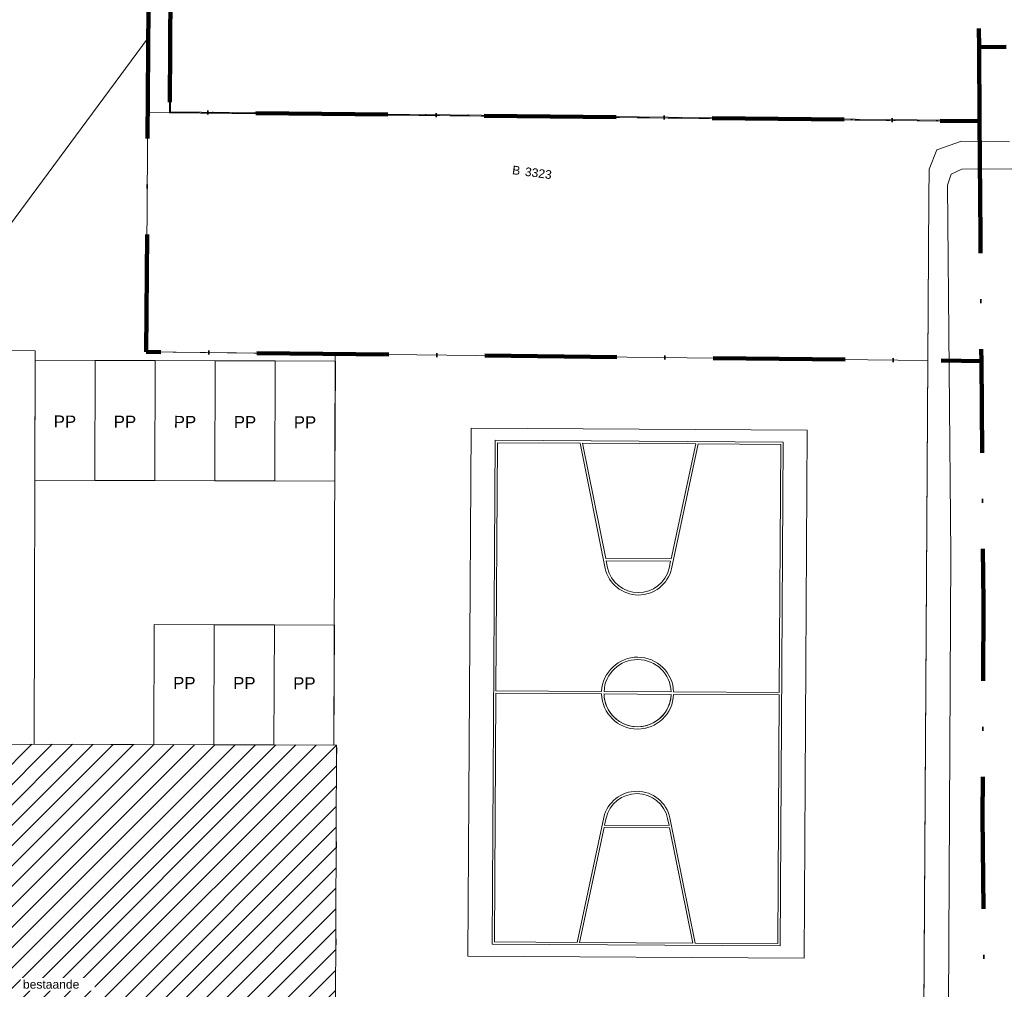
# Model space of a CAD drawing. Header units: millimetres. Extents: x -159785 to 90015, y -49332 to 203345.
# Tile 23 of 28: x -40604 to 403, y 79508 to 119914. Entities that reach past the tile are written whole.
import ezdxf

# ---------------------------------------------------------------- set-up
doc = ezdxf.new("R2010")
doc.units = ezdxf.units.MM
doc.linetypes.add('IMPORT-KG-PERCEEL-SO', pattern=[19000, 5500, -2000, 0, -2000, 5500, -2000, 0, -2000])
for name, color, linetype, lineweight in [('A--L$01A__Algemeen', 7, 'Continuous', 9), ('A--L23__Vloeren', 3, 'Continuous', 9), ('A--L34__BalustradesLeuningen', 1, 'Continuous', 9), ('A--LD30__DetailPenMiddel', 3, 'Continuous', 9), ('A--T$01A__Algemeen', 1, 'Continuous', 13), ('B-WE-KG-GRENS_PERCEEL-G', 30, 'IMPORT-KG-PERCEEL-SO', 25), ('B-WE-KG-GRENS_PERCEEL-S', 150, 'Continuous', 25), ('B-WE-OG-TERREIN_ERF-GV', 10, 'Continuous', 20), ('B-WE-OG-TERREIN_OEVER-GV', 10, 'Continuous', 20), ('B-WE-OG-WATER-GV', 4, 'Continuous', 20), ('Montfoort-BGT_aangepast_dwg', 8, 'Continuous', 9), ('Montfoort-KAD_aangepast_dwg', 8, 'Continuous', 9)]:
    doc.layers.add(name, color=color, linetype=linetype, lineweight=lineweight)
doc.styles.add('Arial', font='arial.ttf', dxfattribs={"height": 360})
doc.styles.add('Arial_2', font='arial.ttf', dxfattribs={"height": 500})

# ---------------------------------------------------------------- blocks, each defined once
blk = doc.blocks.new('Railing - Ø42-V20-00 Riolering')
at = {"layer": 'A--L34__BalustradesLeuningen'}
for start, end in [(180, 360), (360, 144)]:
    blk.add_arc((0, 0), 21, start, end, dxfattribs=at)
blk = doc.blocks.new('Railing - Ø42-V21-00 Riolering')
at = {"layer": 'A--L34__BalustradesLeuningen'}
for start, end in [(360, 144), (299.4075, 360), (216, 240.0979)]:
    blk.add_arc((0, 0), 21, start, end, dxfattribs=at)
blk = doc.blocks.new('Railing - Ø42-V25-00 Riolering')
at = {"layer": 'A--L34__BalustradesLeuningen'}
for start, end in [(360, 144), (216, 360)]:
    blk.add_arc((0, 0), 21, start, end, dxfattribs=at)
blk = doc.blocks.new('Railing - Ø42-V26-00 Riolering')
at = {"layer": 'A--L34__BalustradesLeuningen'}
for start, end in [(360, 144), (216, 360)]:
    blk.add_arc((0, 0), 21, start, end, dxfattribs=at)
blk = doc.blocks.new('Railing - Ø42-V27-00 Riolering')
at = {"layer": 'A--L34__BalustradesLeuningen'}
for start, end in [(360, 144), (216, 360)]:
    blk.add_arc((0, 0), 21, start, end, dxfattribs=at)
blk = doc.blocks.new('Railing - Ø42-V28-00 Riolering')
at = {"layer": 'A--L34__BalustradesLeuningen'}
for start, end in [(360, 144), (216, 360)]:
    blk.add_arc((0, 0), 21, start, end, dxfattribs=at)
blk = doc.blocks.new('Railing - Ø42-V29-00 Riolering')
at = {"layer": 'A--L34__BalustradesLeuningen'}
for start, end in [(360, 144), (216, 360)]:
    blk.add_arc((0, 0), 21, start, end, dxfattribs=at)
blk = doc.blocks.new('Railing - Ø42-V30-00 Riolering')
at = {"layer": 'A--L34__BalustradesLeuningen'}
for start, end in [(360, 144), (216, 360)]:
    blk.add_arc((0, 0), 21, start, end, dxfattribs=at)
blk = doc.blocks.new('Railing - Ø42-2171540-00 Riolering')
at = {"layer": 'A--L34__BalustradesLeuningen'}
for start, end in [(360, 144), (216, 360)]:
    blk.add_arc((0, 0), 21, start, end, dxfattribs=at)
blk = doc.blocks.new('Railing - Railing-2206966-00 Riolering')
at = {"layer": 'A--L34__BalustradesLeuningen'}
for p, q in [((-54307, 153415), (-49012, 110649)), ((-49008, 110655), (-54302, 153416)), ((-48974, 110697), (-54264, 153421)), ((-49012, 110649), (-15502, 114623)), ((-15502, 114628), (-49008, 110655)), ((-15507, 114666), (-48974, 110697)), ((-15502, 114623), (-15502, 114628))]:
    blk.add_line(p, q, dxfattribs=at)
for points, knots in [([(-49008, 110654), (-49008, 110655), (-49007, 110655), (-49006, 110656), (-49006, 110657), (-49005, 110658)], [0.18380965, 0.18380965, 0.18380965, 0.18380965, 0.20833333, 0.22916667, 0.25, 0.25, 0.25, 0.25]), ([(-48980, 110690), (-48979, 110691), (-48979, 110692), (-48978, 110693), (-48977, 110694), (-48976, 110696), (-48975, 110697), (-48974, 110697), (-48974, 110697)], [0.75, 0.75, 0.75, 0.75, 0.7708333, 0.7916667, 0.8333333, 0.875, 0.9166667, 1, 1, 1, 1])]:
    blk.add_open_spline(points, degree=3, knots=knots, dxfattribs=at)
for name, p, rotation in [('Railing - Ø42-2171540-00 Riolering', (-17267, 114436), 96.76254305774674), ('Railing - Ø42-V20-00 Riolering', (-15505, 114645), 96.76254305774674), ('Railing - Ø42-V25-00 Riolering', (-49434, 114236), 7.057695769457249), ('Railing - Ø42-2171540-00 Riolering', (-20792, 114018), 96.76254305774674), ('Railing - Ø42-2171540-00 Riolering', (-19030, 114227), 96.76254305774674), ('Railing - Ø42-2171540-00 Riolering', (-24317, 113600), 96.76254305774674), ('Railing - Ø42-2171540-00 Riolering', (-22555, 113809), 96.76254305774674), ('Railing - Ø42-2171540-00 Riolering', (-27842, 113182), 96.76254305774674), ('Railing - Ø42-2171540-00 Riolering', (-26080, 113391), 96.76254305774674), ('Railing - Ø42-2171540-00 Riolering', (-31367, 112764), 96.76254305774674), ('Railing - Ø42-2171540-00 Riolering', (-29605, 112973), 96.76254305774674), ('Railing - Ø42-V26-00 Riolering', (-49213, 112455), 7.057695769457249), ('Railing - Ø42-2171540-00 Riolering', (-34892, 112346), 96.76254305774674), ('Railing - Ø42-2171540-00 Riolering', (-33130, 112555), 96.76254305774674), ('Railing - Ø42-2171540-00 Riolering', (-38417, 111928), 96.76254305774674), ('Railing - Ø42-2171540-00 Riolering', (-36655, 112137), 96.76254305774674), ('Railing - Ø42-2171540-00 Riolering', (-40180, 111719), 96.76254305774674), ('Railing - Ø42-V29-00 Riolering', (-43705, 111301), 96.76254305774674), ('Railing - Ø42-V30-00 Riolering', (-41942, 111510), 96.76254305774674), ('Railing - Ø42-V27-00 Riolering', (-47230, 110883), 96.76254305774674), ('Railing - Ø42-V28-00 Riolering', (-45467, 111092), 96.76254305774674), ('Railing - Ø42-V21-00 Riolering', (-48993, 110674), 7.057695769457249)]:
    blk.add_blockref(name, p, dxfattribs=dict(rotation=rotation))
blk = doc.blocks.new('kolommen1 - kolommen-2207150-00 Riolering')
at = {"layer": 'A--L$01A__Algemeen'}
h = blk.add_hatch(color=256, dxfattribs=at)
h.paths.add_polyline_path([(-36153, 65225), (-36185, 65473), (-36200, 65471), (-36170, 65239), (-36403, 65208), (-36401, 65193), (-36205, 65218)])
h.paths.add_polyline_path([(-40444, 64682), (-40446, 64697), (-40694, 64665), (-40692, 64650), (-40444, 64682)])
h.paths.add_polyline_path([(-44859, 64123), (-44861, 64139), (-45109, 64107), (-45107, 64092)])
h.paths.add_polyline_path([(-49274, 63565), (-49276, 63580), (-49524, 63548), (-49521, 63533), (-49274, 63565)])
h.paths.add_polyline_path([(-53689, 63006), (-53691, 63021), (-53939, 62990), (-53937, 62975)])
h.paths.add_polyline_path([(-57979, 62463), (-57981, 62478), (-58215, 62449), (-58245, 62682), (-58259, 62680), (-58227, 62432), (-58087, 62450)])
h.paths.add_polyline_path([(-36645, 69119), (-36677, 69367), (-36692, 69365), (-36660, 69117)])
h.paths.add_polyline_path([(-58705, 66328), (-58736, 66576), (-58751, 66574), (-58717, 66326)])
h.paths.add_polyline_path([(-37154, 73137), (-37185, 73385), (-37201, 73383), (-37170, 73135)])
h.paths.add_polyline_path([(-59213, 70346), (-59245, 70594), (-59259, 70592), (-59228, 70344)])
h.paths.add_polyline_path([(-37662, 77155), (-37694, 77403), (-37709, 77401), (-37678, 77153), (-37666, 77154)])
h.paths.add_polyline_path([(-59721, 74364), (-59753, 74612), (-59768, 74610), (-59736, 74362), (-59733, 74362)])
h.paths.add_polyline_path([(-38171, 81172), (-38202, 81421), (-38218, 81418), (-38187, 81170), (-38173, 81172)])
h.paths.add_polyline_path([(-60229, 78382), (-60261, 78630), (-60276, 78628), (-60245, 78380), (-60242, 78380)])
h.paths.add_polyline_path([(-38663, 85069), (-38694, 85317), (-38711, 85315), (-38679, 85067)])
h.paths.add_polyline_path([(-60722, 82280), (-60754, 82528), (-60769, 82526), (-60737, 82278)])
for p, q in [((-38694, 85317), (-38711, 85315)), ((-38663, 85069), (-38694, 85317)), ((-38680, 85067), (-38663, 85069)), ((-60754, 82528), (-60769, 82526)), ((-60769, 82526), (-60737, 82278)), ((-60737, 82278), (-60722, 82280)), ((-38202, 81421), (-38218, 81418)), ((-38171, 81172), (-38202, 81421)), ((-38187, 81170), (-38171, 81172)), ((-60261, 78630), (-60276, 78628)), ((-60276, 78628), (-60245, 78380)), ((-60245, 78380), (-60229, 78382)), ((-37694, 77403), (-37709, 77401)), ((-37662, 77155), (-37694, 77403)), ((-37678, 77153), (-37662, 77155)), ((-59753, 74612), (-59768, 74610)), ((-59768, 74610), (-59736, 74362)), ((-59736, 74362), (-59721, 74364)), ((-37185, 73385), (-37201, 73383)), ((-37154, 73137), (-37185, 73385)), ((-37170, 73135), (-37154, 73137)), ((-59245, 70594), (-59259, 70592)), ((-59259, 70592), (-59228, 70344)), ((-59228, 70344), (-59213, 70346)), ((-36677, 69367), (-36693, 69365)), ((-36645, 69119), (-36677, 69367)), ((-36661, 69117), (-36645, 69119)), ((-58736, 66576), (-58751, 66574)), ((-58751, 66574), (-58719, 66326)), ((-58719, 66326), (-58705, 66328)), ((-36403, 65209), (-36401, 65193)), ((-36401, 65193), (-36153, 65225)), ((-36185, 65473), (-36200, 65471)), ((-36153, 65225), (-36185, 65473)), ((-40694, 64666), (-40692, 64650)), ((-40692, 64650), (-40444, 64682)), ((-40444, 64682), (-40446, 64697)), ((-45109, 64107), (-45107, 64092)), ((-45107, 64092), (-44859, 64123)), ((-44859, 64123), (-44861, 64139)), ((-49522, 63533), (-49274, 63565)), ((-49274, 63565), (-49276, 63580)), ((-49524, 63549), (-49522, 63533)), ((-53939, 62990), (-53937, 62975)), ((-53937, 62975), (-53689, 63006)), ((-53689, 63006), (-53691, 63021)), ((-58244, 62682), (-58259, 62680)), ((-58259, 62680), (-58228, 62432)), ((-58228, 62432), (-57979, 62463)), ((-57979, 62463), (-57981, 62478))]:
    blk.add_line(p, q, dxfattribs=at)
blk = doc.blocks.new('Montfoort-KAD_aangepast_dwg-2079012-00 Riolering')
at = {"layer": 'B-WE-KG-GRENS_PERCEEL-G', "color": 20, "lineweight": 100, "flags": 128}
for points in [[(-35688, 156326), (-34900, 147281), (-18043, 149412), (-18291, 150995), (-15827, 151271), (-14776, 143064), (-14105, 136699), (-13243, 129384), (-12139, 121654), (-11741, 118264), (-15922, 117701)], [(-53663, 153994), (-54285, 153418), (-48993, 110674), (-15505, 114645), (-15922, 117701), (-16162, 119462), (-29663, 117872), (-41798, 116536), (-42919, 125636), (-44885, 140740), (-46638, 154906)], [(-55121, 152643), (-48683, 100642), (-14145, 104737), (-12771, 94786), (-11653, 85925), (-10741, 79324), (-9896, 73379), (-9510, 70144)], [(-15505, 114645), (-14857, 109889), (-14145, 104737)]]:
    blk.add_lwpolyline(points, dxfattribs=at)
at = {"layer": 'B-WE-KG-GRENS_PERCEEL-S', "lineweight": 100, "char_height": 360, "line_spacing_factor": 0.941778, "style": 'Arial'}
for s, insert, width, attachment_point in [('B', (-34208, 110309), 401.06, 3), ('3323', (-34008, 110309), 1339.81, 1)]:
    blk.add_mtext(s, dxfattribs=dict(at, insert=insert, width=width, attachment_point=attachment_point))
blk = doc.blocks.new('Montfoort-BGT_aangepast_dwg-2210655-00 Riolering')
at = {"layer": 'B-WE-OG-TERREIN_ERF-GV', "color": 8, "lineweight": 9, "flags": 128}
blk.add_lwpolyline([(166896, -256633), (170869, -250210), (173063, -247062), (175505, -243034), (178494, -238713), (179992, -236502), (185311, -227085), (186790, -224468), (187750, -222560), (194375, -209407), (204415, -188703), (206302, -184283), (206575, -183592), (206866, -182381), (206983, -181128), (206919, -179870), (206680, -178648), (196478, -139031), (196188, -137879), (196298, -137022), (197205, -136415), (199143, -135927)], dxfattribs=at)
at = {"layer": 'B-WE-OG-TERREIN_OEVER-GV', "color": 8, "lineweight": 9, "flags": 128}
for points in [[(207894, -179224), (201160, -153174), (197098, -138337), (197139, -137849), (197514, -137540), (199527, -136992)], [(199143, -135927), (197205, -136415), (196298, -137022), (196188, -137879), (196478, -139031), (206680, -178648)]]:
    blk.add_lwpolyline(points, dxfattribs=at)
at = {"layer": 'B-WE-OG-WATER-GV', "color": 8, "lineweight": 9, "flags": 128}
blk.add_lwpolyline([(199527, -136992), (197514, -137540), (197139, -137849), (197098, -138337), (201160, -153174), (207894, -179224), (208101, -180639), (208070, -182088), (207799, -183512), (207302, -184852), (198169, -203884), (189030, -222247), (190688, -223074), (190793, -222904), (190938, -223007), (190963, -223023), (195300, -214883), (198303, -209247), (198511, -208858), (202827, -200757), (205045, -196019), (213350, -178277)], dxfattribs=at)

msp = doc.modelspace()

# ---------------------------------------------------------------- hatches: boundary and pattern name
at = {"layer": 'A--L$01A__Algemeen'}
h = msp.add_hatch(dxfattribs=at)
h.set_pattern_fill('FP_23', color=256, style=0, pattern_type=2)
h.set_pattern_definition([(45, (8412.3, 5010), (-424.264, 424.264), [])])
h.paths.add_polyline_path([(-27476, 69350), (-27413, 89684), (-49631, 89753), (-49696, 69419), (-27489, 69350)])
h.paths.add_polyline_path([(-49415, 77679), (-49415, 77679), (-49411, 78978)])
h.paths.add_polyline_path([(-29719, 89527), (-29719, 89527), (-30654, 89530)])
h.paths.add_polyline_path([(-38021, 89553), (-38021, 89553), (-39021, 89556)])
h.paths.add_polyline_path([(-39071, 89556), (-39071, 89556), (-39956, 89559)])
h.paths.add_polyline_path([(-31656, 89583), (-31656, 89583), (-31656, 89684)])

# ---------------------------------------------------------------- linework, layer by layer
at = {"layer": 'A--L23__Vloeren', "color": 9}
for p, q in [((-35024, 158466), (-35330, 106069)), ((-35039, 155943), (-35255, 119155)), ((-35253, 119158), (-50180, 98977)), ((-34369, 116035), (-35271, 116045)), ((-626, 115664), (-620, 114837)), ((-1375, 114845), (-2407, 114490)), ((-620, 114837), (-1375, 114845)), ((-2407, 114490), (-2732, 113689)), ((-2732, 113689), (-2745, 112501)), ((-2745, 112501), (-2990, 71593)), ((-44857, 106174), (-39956, 106120)), ((-40007, 89723), (-39956, 106120)), ((-35330, 106069), (-27463, 105982)), ((-35330, 106069), (-2786, 105711)), ((-27463, 105982), (-27514, 89684)), ((-27464, 105684), (-39958, 105723)), ((-21803, 102892), (-21935, 80893)), ((-21935, 80893), (-21803, 102892)), ((-7803, 102808), (-21803, 102892)), ((-7935, 80809), (-7803, 102808)), ((-7803, 102808), (-7935, 80809)), ((-20806, 102386), (-20932, 81387)), ((-8806, 102314), (-20806, 102386)), ((-20806, 102386), (-8806, 102314)), ((-20769, 91944), (-20707, 102286)), ((-20707, 102286), (-17266, 102265)), ((-17266, 102265), (-20707, 102286)), ((-17266, 102265), (-16218, 97049)), ((-17164, 102264), (-12450, 102236)), ((-12450, 102236), (-17164, 102264)), ((-16199, 97463), (-17164, 102264)), ((-12450, 102236), (-13472, 97446)), ((-13472, 97446), (-12450, 102236)), ((-13459, 97032), (-12348, 102235)), ((-12348, 102235), (-13459, 97032)), ((-12348, 102235), (-8907, 102215)), ((-8907, 102215), (-12348, 102235)), ((-8907, 102215), (-8969, 91873)), ((-8969, 91873), (-8907, 102215)), ((-8932, 81315), (-8806, 102314)), ((-39973, 100723), (-27479, 100684)), ((-13472, 97446), (-16199, 97463)), ((-16199, 97463), (-13472, 97446)), ((-16179, 97362), (-13494, 97346)), ((-13494, 97346), (-16179, 97362)), ((-16120, 97069), (-16179, 97362)), ((-13494, 97346), (-13556, 97054)), ((-13556, 97054), (-13494, 97346)), ((-16120, 97069), (-16120, 97069)), ((-34998, 94708), (-35014, 89708)), ((-27498, 94684), (-34998, 94708)), ((-16368, 91918), (-20769, 91944)), ((-20769, 91944), (-20769, 91944)), ((-20769, 91944), (-16368, 91918)), ((-13470, 91900), (-16268, 91917)), ((-16268, 91917), (-13470, 91900)), ((-8969, 91873), (-13370, 91900)), ((-13370, 91900), (-8969, 91873)), ((-20831, 81486), (-20769, 91844)), ((-20769, 91844), (-16369, 91818)), ((-16369, 91818), (-20769, 91844)), ((-16269, 91817), (-13470, 91800)), ((-13470, 91800), (-16269, 91817)), ((-13370, 91800), (-8970, 91773)), ((-8970, 91773), (-13370, 91800)), ((-8970, 91773), (-9032, 81415)), ((-9032, 81415), (-8970, 91773)), ((-15778, 90785), (-15778, 90785)), ((-15778, 90785), (-15778, 90785)), ((-40007, 89723), (-27514, 89684)), ((-16280, 86669), (-17391, 81465)), ((-17391, 81465), (-16280, 86669)), ((-16245, 86354), (-16182, 86647)), ((-16182, 86647), (-16245, 86354)), ((-13619, 86631), (-13560, 86338)), ((-12473, 81436), (-13521, 86652)), ((-17288, 81465), (-16266, 86255)), ((-16266, 86255), (-17288, 81465)), ((-16266, 86255), (-13540, 86238)), ((-13540, 86238), (-16266, 86255)), ((-13560, 86338), (-16245, 86354)), ((-16245, 86354), (-13560, 86338)), ((-13540, 86238), (-12575, 81436)), ((-12575, 81436), (-13540, 86238)), ((-20932, 81387), (-8932, 81315)), ((-20932, 81387), (-20932, 81387)), ((-8932, 81315), (-20932, 81387)), ((-17391, 81465), (-20831, 81486)), ((-20831, 81486), (-17391, 81465)), ((-12575, 81436), (-17288, 81465)), ((-17288, 81465), (-12575, 81436)), ((-9032, 81415), (-12473, 81436)), ((-12473, 81436), (-9032, 81415)), ((-21935, 80893), (-7935, 80809)), ((-7935, 80809), (-7935, 80809))]:
    msp.add_line(p, q, dxfattribs=at)
for centre, radius, start, end in [((-14836, 97354), 1415, 192.4791, 346.8341), ((-14836, 97354), 1415, 192.4791, 346.8341), ((-14836, 97354), 1415, 192.4791, 346.8341), ((-14836, 97354), 1415, 192.4791, 346.8341), ((-14836, 97354), 1315, 192.5207, 346.7924), ((-14836, 97354), 1315, 192.5207, 346.7924), ((-14836, 97354), 1315, 192.5207, 346.7924), ((-14836, 97354), 1315, 192.5207, 346.7924), ((-14869, 91850), 1500, 1.8799, 177.4333), ((-14869, 91850), 1500, 1.8799, 177.4333), ((-14869, 91850), 1500, 1.8799, 177.4333), ((-14869, 91850), 1500, 1.8799, 177.4333), ((-14869, 91850), 1400, 2.0388, 177.2744), ((-14869, 91850), 1400, 2.0388, 177.2744), ((-14869, 91850), 1400, 2.0388, 177.2744), ((-14869, 91850), 1400, 2.0388, 177.2744), ((-14869, 91850), 1500, 181.2538, 358.0594), ((-14869, 91850), 1500, 181.2538, 358.0594), ((-14869, 91850), 1500, 181.2538, 358.0594), ((-14869, 91850), 1500, 181.2538, 358.0594), ((-14869, 91850), 1400, 181.3679, 229.5254), ((-14869, 91850), 1400, 181.3679, 357.9453), ((-14869, 91850), 1400, 181.3679, 229.5254), ((-14869, 91850), 1400, 181.3679, 357.9453), ((-14869, 91850), 1400, 229.5342, 357.9453), ((-14869, 91850), 1400, 229.5342, 357.9453), ((-14902, 86346), 1415, 12.4791, 166.8341), ((-14902, 86346), 1415, 12.4791, 166.8341), ((-14902, 86346), 1415, 12.4791, 166.8341), ((-14902, 86346), 1415, 12.4791, 166.8341), ((-14902, 86346), 1315, 12.5207, 166.7924), ((-14902, 86346), 1315, 12.5207, 166.7924), ((-14902, 86346), 1315, 12.5207, 166.7924), ((-14902, 86346), 1315, 12.5207, 166.7924)]:
    msp.add_arc(centre, radius, start, end, dxfattribs=at)
at = {"layer": 'A--LD30__DetailPenMiddel', "lineweight": 15}
for p, q in [((-39973, 100723), (-39958, 105723)), ((-39958, 105723), (-37458, 105715)), ((-37473, 100715), (-37458, 105715)), ((-37458, 105715), (-37473, 100715)), ((-37458, 105715), (-34958, 105707)), ((-34973, 100707), (-34958, 105707)), ((-34958, 105707), (-34973, 100707)), ((-34958, 105707), (-32458, 105700)), ((-32473, 100700), (-32458, 105700)), ((-32458, 105700), (-32473, 100700)), ((-32458, 105700), (-29958, 105692)), ((-29973, 100692), (-29958, 105692)), ((-29958, 105692), (-29973, 100692)), ((-29958, 105692), (-27458, 105684)), ((-27458, 105684), (-27473, 100684)), ((-37473, 100715), (-39973, 100723)), ((-34973, 100707), (-37473, 100715)), ((-32473, 100700), (-34973, 100707)), ((-29973, 100692), (-32473, 100700)), ((-27473, 100684), (-29973, 100692)), ((-35014, 89708), (-34998, 94708)), ((-34998, 94708), (-32498, 94700)), ((-32514, 89700), (-32498, 94700)), ((-32498, 94700), (-32514, 89700)), ((-32498, 94700), (-29998, 94692)), ((-30014, 89692), (-29998, 94692)), ((-29998, 94692), (-30014, 89692)), ((-29998, 94692), (-27498, 94684)), ((-27498, 94684), (-27514, 89684)), ((-27413, 89684), (-49631, 89753)), ((-32514, 89700), (-35014, 89708)), ((-30014, 89692), (-32514, 89700)), ((-27514, 89684), (-30014, 89692)), ((-27476, 69350), (-27413, 89684))]:
    msp.add_line(p, q, dxfattribs=at)

# ---------------------------------------------------------------- block references
at = {"layer": 'A--L$01A__Algemeen', "rotation": 352.6080000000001}
msp.add_blockref('kolommen1 - kolommen-2207150-00 Riolering', (0, 0), dxfattribs=at)
at = {"layer": 'A--L34__BalustradesLeuningen', "rotation": 352.6080000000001}
msp.add_blockref('Railing - Railing-2206966-00 Riolering', (0, 0), dxfattribs=at)
at = {"layer": 'Montfoort-BGT_aangepast_dwg', "rotation": 345.2160000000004}
msp.add_blockref('Montfoort-BGT_aangepast_dwg-2210655-00 Riolering', (-157242, 297066), dxfattribs=at)
at = {"layer": 'Montfoort-KAD_aangepast_dwg', "color": 140, "lineweight": 100, "rotation": 352.6080000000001}
msp.add_blockref('Montfoort-KAD_aangepast_dwg-2079012-00 Riolering', (0, 0), dxfattribs=at)

# ---------------------------------------------------------------- texts
at = {"layer": 'A--T$01A__Algemeen', "color": 253, "char_height": 500, "width": 1122.36, "attachment_point": 1, "rotation": 359.8213, "style": 'Arial_2'}
for insert in [(-39185, 103421), (-36685, 103413), (-34185, 103406), (-31685, 103398), (-29185, 103390), (-34212, 92528), (-31712, 92521), (-29212, 92513)]:
    msp.add_mtext('PP', dxfattribs=dict(at, insert=insert))

# ---------------------------------------------------------------- next in the draw order: texts
at = {"layer": 'A--T$01A__Algemeen', "color": 7, "insert": (-40469, 79896), "char_height": 360, "width": 2902.11, "attachment_point": 1, "style": 'Arial', "bg_fill": 3, "box_fill_scale": 1.25, "bg_fill_color": 256, "bg_fill_true_color": 13158600, "bg_fill_transparency": 0}
msp.add_mtext('bestaande ', dxfattribs=at)

doc.saveas('drawing.dxf')
